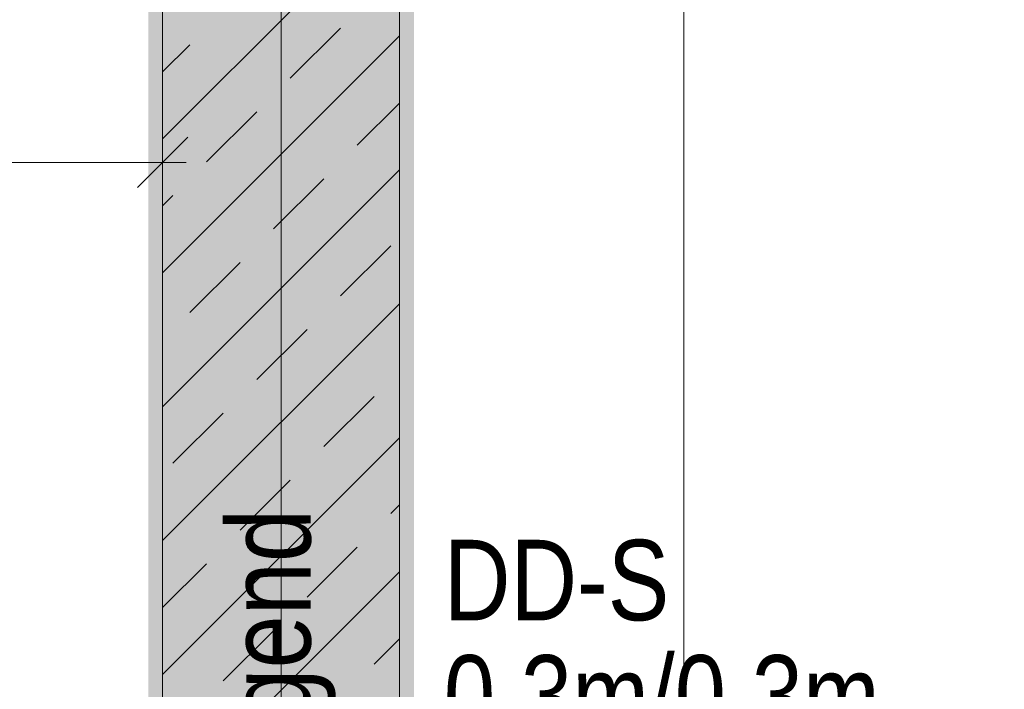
# Model space of a CAD drawing. Extents: x -720 to 300, y 62 to 1162.
# Tile 95 of 256: x -462 to -442, y 969 to 983. Entities that reach past the tile are written whole.
import ezdxf
from ezdxf.lldxf.tags import DXFTag

# ---------------------------------------------------------------- set-up
doc = ezdxf.new("R2010")
doc.units = 0
doc.layers.get('0').update_dxf_attribs({"lineweight": 13})
for name, color, linetype, lineweight, true_color in [('30 -34 Innenwände- 1 tragend', 7, 'Continuous', 13, 0xdd0806), ('30 -35 Decken- 11 Durchbruch', 5, 'Continuous', 15, 0x0000ff), ('70 -76 Bemaßung- 2 Allgemein', 9, 'Continuous', 5, 0x808080), ('iwb_Schraffur_F90_feuerbestaendig', 1, 'Continuous', 13, 0xff0000), ('iwb_Sichtbeton', 2, 'Continuous', 50, 0xffff00), ('iwb_Sichtbeton-Shading', 2, 'Continuous', 50, 0xffff00)]:
    doc.layers.add(name, color=color, linetype=linetype, lineweight=lineweight, true_color=true_color)
doc.layers.add('70 -71 Achsen- 1 Gebäudeachsen', color=7, linetype='STRICHPUNKT2-A06G93UB8I', lineweight=18)
doc.layers.add('Keine', color=7, linetype='Continuous', lineweight=9)
doc.styles.get("Standard").update_dxf_attribs({"font": 'ARIALN.TTF'})
tags = doc.linetypes.add('STRICHPUNKT2-A06G93UB8I', pattern=[12.7, 6.35, -3.175, 0, -3.175]).pattern_tags.tags
tags[10:11] = [DXFTag(74, 4), DXFTag(75, 0), DXFTag(340, '0'), DXFTag(46, 0.0), DXFTag(50, 0.0), DXFTag(44, 0.0), DXFTag(45, 0.0)]
tags[8:9] = [DXFTag(74, 4), DXFTag(75, 0), DXFTag(340, '0'), DXFTag(46, 0.0), DXFTag(50, 0.0), DXFTag(44, 0.0), DXFTag(45, 0.0)]
tags[6:7] = [DXFTag(74, 4), DXFTag(75, 0), DXFTag(340, '0'), DXFTag(46, 0.0), DXFTag(50, 0.0), DXFTag(44, 0.0), DXFTag(45, 0.0)]
tags[4:5] = [DXFTag(74, 4), DXFTag(75, 0), DXFTag(340, '0'), DXFTag(46, 0.0), DXFTag(50, 0.0), DXFTag(44, 0.0), DXFTag(45, 0.0)]

# ---------------------------------------------------------------- blocks, each defined once
blk = doc.blocks.new('Shading-A06G93SP8I', base_point=(-566.802, 777.112))
at = {"layer": 'iwb_Sichtbeton-Shading', "color": 51, "true_color": 0xffff7f}
for points in [[(-459.652, 995.912), (-459.052, 995.912), (-459.652, 902.312), (-459.052, 902.912)], [(-454.652, 995.912), (-454.052, 995.912), (-454.652, 907.612), (-454.052, 907.612)]]:
    blk.add_solid(points, dxfattribs=at)
blk = doc.blocks.new('Referenz-A06G93UD8I')
at = {"layer": '30 -34 Innenwände- 1 tragend', "color": 0, "linetype": 'Continuous', "lineweight": -2, "ltscale": 0.13}
for p, q in [((-459.353, 902.612), (-459.353, 995.912)), ((-454.353, 907.612), (-454.353, 995.912))]:
    blk.add_line(p, q, dxfattribs=at)
at = {"layer": '30 -34 Innenwände- 1 tragend', "color": 0, "lineweight": -2}
for p, q in [((-459.353, 902.612), (-459.353, 995.912)), ((-454.353, 907.612), (-454.353, 995.912)), ((-459.353, 980.35), (-454.353, 985.35)), ((-459.353, 980.35), (-454.353, 985.35)), ((-456.659, 981.629), (-455.599, 982.69)), ((-456.659, 981.629), (-455.599, 982.69)), ((-459.353, 977.522), (-454.353, 982.522)), ((-459.353, 977.522), (-454.353, 982.522)), ((-459.353, 981.764), (-458.781, 982.336)), ((-459.353, 981.764), (-458.781, 982.336)), ((-455.245, 980.215), (-454.353, 981.107)), ((-455.245, 980.215), (-454.353, 981.107)), ((-458.427, 979.862), (-457.366, 980.922)), ((-458.427, 979.862), (-457.366, 980.922)), ((-459.353, 974.693), (-454.353, 979.693)), ((-459.353, 974.693), (-454.353, 979.693)), ((-457.013, 978.447), (-455.952, 979.508)), ((-457.013, 978.447), (-455.952, 979.508)), ((-459.353, 978.936), (-459.134, 979.154)), ((-459.353, 978.936), (-459.134, 979.154)), ((-455.599, 977.033), (-454.538, 978.094)), ((-455.599, 977.033), (-454.538, 978.094)), ((-458.781, 976.68), (-457.72, 977.74)), ((-458.781, 976.68), (-457.72, 977.74)), ((-459.353, 971.865), (-454.353, 976.865)), ((-459.353, 971.865), (-454.353, 976.865)), ((-457.366, 975.265), (-456.306, 976.326)), ((-457.366, 975.265), (-456.306, 976.326)), ((-455.952, 973.851), (-454.892, 974.912)), ((-455.952, 973.851), (-454.892, 974.912)), ((-459.134, 973.498), (-458.074, 974.558)), ((-459.134, 973.498), (-458.074, 974.558)), ((-459.353, 969.036), (-454.353, 974.036)), ((-459.353, 969.036), (-454.353, 974.036)), ((-457.72, 972.083), (-456.659, 973.144)), ((-457.72, 972.083), (-456.659, 973.144)), ((-454.538, 972.437), (-454.353, 972.622)), ((-454.538, 972.437), (-454.353, 972.622)), ((-456.306, 970.669), (-455.245, 971.73)), ((-456.306, 970.669), (-455.245, 971.73)), ((-459.353, 970.45), (-458.427, 971.376)), ((-459.353, 970.45), (-458.427, 971.376)), ((-459.353, 966.208), (-454.353, 971.208)), ((-459.353, 966.208), (-454.353, 971.208)), ((-458.074, 968.901), (-457.013, 969.962)), ((-458.074, 968.901), (-457.013, 969.962)), ((-454.892, 969.255), (-454.353, 969.794)), ((-454.892, 969.255), (-454.353, 969.794))]:
    blk.add_line(p, q, dxfattribs=at)
at = {"layer": '70 -71 Achsen- 1 Gebäudeachsen', "color": 0, "linetype": 'STRICHPUNKT2-A06G93UB8I', "lineweight": -2, "ltscale": 0.13}
blk.add_line((-456.853, 1084.852), (-456.853, 85.412), dxfattribs=at)
at = {"layer": '70 -76 Bemaßung- 2 Allgemein', "color": 0, "linetype": 'Continuous', "lineweight": -2, "ltscale": 0.13}
for p, q in [((-448.353, 908.673), (-448.353, 994.852)), ((-459.355, 980.912), (-459.355, 978.853)), ((-458.824, 980.384), (-459.886, 979.322)), ((-460.415, 979.853), (-530.295, 979.853)), ((-458.855, 979.853), (-460.415, 979.853))]:
    blk.add_line(p, q, dxfattribs=at)
at = {"layer": '30 -35 Decken- 11 Durchbruch', "color": 0, "linetype": 'Continuous', "lineweight": -2, "ltscale": 0.13, "char_height": 1.7, "attachment_point": 1}
for s, insert in [('{\\fArial Narrow;DD-S}', (-453.419, 971.882)), ('{\\fArial Narrow;0,3m/0,3m}', (-453.419, 969.447))]:
    blk.add_mtext(s, dxfattribs=dict(at, insert=insert))
at = {"layer": 'Keine', "color": 0, "linetype": 'Continuous', "lineweight": -2, "ltscale": 0.13, "insert": (-457.993, 961.423), "char_height": 1.76205, "attachment_point": 1, "rotation": 90}
blk.add_mtext('{\\fArial Narrow;nichttragend}', dxfattribs=at)
blk = doc.blocks.new('Referenz-A06G93UF8I')
at = {"layer": 'iwb_Schraffur_F90_feuerbestaendig', "linetype": 'Continuous', "ltscale": 0.13}
blk.add_hatch(color=256, dxfattribs=at).paths.add_polyline_path([(-459.352, 1004.412), (-454.352, 1004.412), (-454.352, 907.612), (-345.252, 907.612), (-345.252, 902.612), (-459.352, 902.612)])
at = {"layer": 'iwb_Sichtbeton', "linetype": 'Continuous', "ltscale": 0.5}
for points in [[(-459.652, 995.912), (-459.052, 995.912), (-459.652, 902.312), (-459.052, 902.912)], [(-454.652, 995.912), (-454.052, 995.912), (-454.652, 907.612), (-454.052, 907.612)]]:
    blk.add_solid(points, dxfattribs=at)

msp = doc.modelspace()

# ---------------------------------------------------------------- block references
at = {"color": 8, "lineweight": 13, "ltscale": 0.13, "true_color": 0x808080}
msp.add_blockref('Referenz-A06G93UD8I', (0, 0), dxfattribs=at)
at = {"color": 8, "lineweight": 25, "ltscale": 0.25, "true_color": 0x808080}
msp.add_blockref('Referenz-A06G93UF8I', (0, 0), dxfattribs=at)
msp.add_blockref('Shading-A06G93SP8I', (-566.802, 777.112))

doc.saveas('drawing.dxf')
